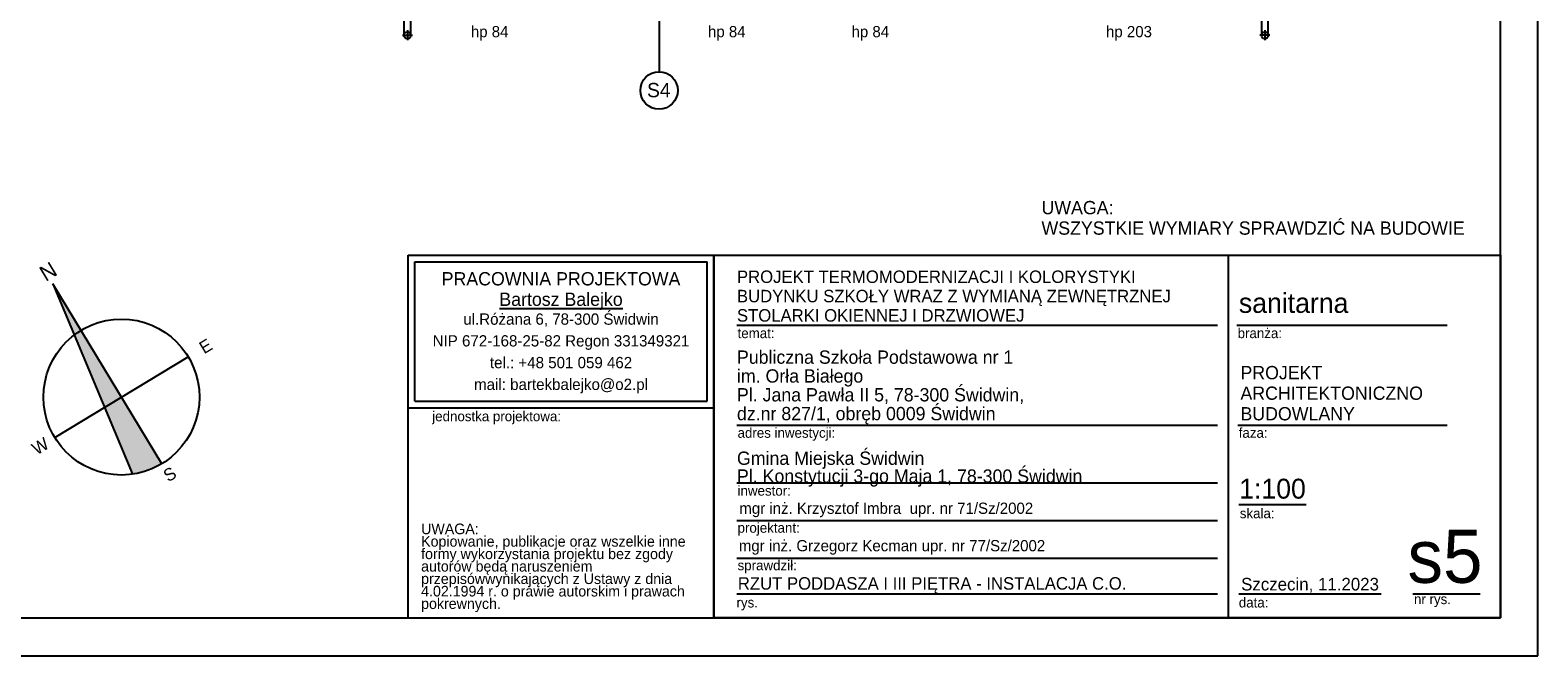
# Model space of a CAD drawing. Header units: millimetres. Extents: x 45180 to 119519, y 31297 to 302414.
# Tile 87 of 97: x 92864 to 117024, y 230539 to 240567. Entities that reach past the tile are written whole.
import ezdxf

# ---------------------------------------------------------------- set-up
doc = ezdxf.new("R2010")
doc.units = ezdxf.units.MM
doc.header["$MEASUREMENT"] = 0
doc.layers.add('#podkład', color=252, linetype='Continuous')
doc.layers.add('_TABELA', color=7, linetype='Continuous')
doc.layers.add('ARCH TABELA_Nr_Pióra__7', color=252, linetype='Continuous', lineweight=13)
doc.styles.add('GENERATED_STYLE_1', font='txt')
doc.styles.add('GENERATED_STYLE_3', font='txt')
doc.styles.add('GENERATED_STYLE_5', font='txt')
doc.styles.add('GENERATED_STYLE_7', font='txt')
doc.styles.add('GENERATED_STYLE_8', font='txt')
doc.styles.add('GENERATED_STYLE_9', font='txt')

msp = doc.modelspace()

# ---------------------------------------------------------------- linework, layer by layer
at = {"layer": '#podkład', "linetype": 'Continuous'}
for p, q in [((98855, 240485), (98855, 241195)), ((98965, 240485), (98965, 241195)), ((102942, 241300), (102942, 239901)), ((112595, 241195), (112595, 240485)), ((112705, 240485), (112705, 241195)), ((98830, 240485), (98990, 240485)), ((98910, 240565), (98910, 240405)), ((112730, 240485), (112570, 240485)), ((112650, 240565), (112650, 240405)), ((94974, 233617), (93228, 236504)), ((93228, 236504), (94502, 233449)), ((93257, 234040), (95396, 235334))]:
    msp.add_line(p, q, dxfattribs=at)
for centre, radius in [((98910, 240485), 55), ((112650, 240485), 55), ((102942, 239601), 300), ((94327, 234687), 1250)]:
    msp.add_circle(centre, radius, dxfattribs=at)
at = {"layer": '#podkład', "linetype": 'Continuous', "extrusion": (0, 0, -1)}
for points in [[(-93570, 235682), (-93680, 235756), (-93228, 236504)], [(-93680, 235756), (-93570, 235682), (-94054, 234522)], [(-93680, 235756), (-94054, 234522), (-94327, 234687)], [(-94327, 234687), (-94054, 234522), (-94502, 233449)], [(-94327, 234687), (-94502, 233449), (-94974, 233617)], [(-94974, 233617), (-94502, 233449), (-94510, 233450)], [(-94974, 233617), (-94510, 233450), (-94518, 233452)], [(-94974, 233617), (-94518, 233452), (-94525, 233453)], [(-94974, 233617), (-94525, 233453), (-94533, 233454)], [(-94974, 233617), (-94533, 233454), (-94541, 233455)], [(-94974, 233617), (-94541, 233455), (-94548, 233457)], [(-94974, 233617), (-94548, 233457), (-94556, 233458)], [(-94974, 233617), (-94556, 233458), (-94563, 233460)], [(-94974, 233617), (-94563, 233460), (-94571, 233461)], [(-94974, 233617), (-94571, 233461), (-94579, 233463)], [(-94974, 233617), (-94579, 233463), (-94586, 233464)], [(-94974, 233617), (-94586, 233464), (-94594, 233466)], [(-94974, 233617), (-94594, 233466), (-94601, 233467)], [(-94974, 233617), (-94601, 233467), (-94609, 233469)], [(-94974, 233617), (-94609, 233469), (-94616, 233471)], [(-94974, 233617), (-94616, 233471), (-94624, 233473)], [(-94974, 233617), (-94624, 233473), (-94631, 233475)], [(-94974, 233617), (-94631, 233475), (-94639, 233477)], [(-94974, 233617), (-94639, 233477), (-94646, 233479)], [(-94974, 233617), (-94646, 233479), (-94654, 233481)], [(-94974, 233617), (-94654, 233481), (-94661, 233483)], [(-94974, 233617), (-94661, 233483), (-94669, 233485)], [(-94974, 233617), (-94669, 233485), (-94676, 233487)], [(-94974, 233617), (-94676, 233487), (-94684, 233489)], [(-94974, 233617), (-94684, 233489), (-94691, 233491)], [(-94974, 233617), (-94691, 233491), (-94699, 233494)], [(-94974, 233617), (-94699, 233494), (-94706, 233496)], [(-94974, 233617), (-94706, 233496), (-94713, 233498)], [(-94974, 233617), (-94713, 233498), (-94721, 233501)], [(-94974, 233617), (-94721, 233501), (-94728, 233503)], [(-94974, 233617), (-94728, 233503), (-94735, 233506)], [(-94974, 233617), (-94735, 233506), (-94743, 233508)], [(-94974, 233617), (-94743, 233508), (-94750, 233511)], [(-94974, 233617), (-94750, 233511), (-94757, 233513)], [(-94974, 233617), (-94757, 233513), (-94765, 233516)], [(-94974, 233617), (-94765, 233516), (-94772, 233519)], [(-94974, 233617), (-94772, 233519), (-94779, 233522)], [(-94974, 233617), (-94779, 233522), (-94786, 233524)], [(-94974, 233617), (-94786, 233524), (-94793, 233527)], [(-94974, 233617), (-94793, 233527), (-94801, 233530)], [(-94974, 233617), (-94801, 233530), (-94808, 233533)], [(-94974, 233617), (-94808, 233533), (-94815, 233536)], [(-94974, 233617), (-94815, 233536), (-94822, 233539)], [(-94974, 233617), (-94822, 233539), (-94829, 233542)], [(-94974, 233617), (-94829, 233542), (-94836, 233546)], [(-94974, 233617), (-94836, 233546), (-94843, 233549)], [(-94974, 233617), (-94843, 233549), (-94850, 233552)], [(-94974, 233617), (-94850, 233552), (-94857, 233555)], [(-94974, 233617), (-94857, 233555), (-94864, 233559)], [(-94974, 233617), (-94864, 233559), (-94871, 233562)], [(-94974, 233617), (-94871, 233562), (-94878, 233565)], [(-94974, 233617), (-94878, 233565), (-94885, 233569)], [(-94974, 233617), (-94885, 233569), (-94892, 233572)], [(-94974, 233617), (-94892, 233572), (-94899, 233576)], [(-94974, 233617), (-94899, 233576), (-94906, 233579)], [(-94974, 233617), (-94906, 233579), (-94913, 233583)], [(-94974, 233617), (-94913, 233583), (-94920, 233587)], [(-94974, 233617), (-94920, 233587), (-94927, 233590)], [(-94974, 233617), (-94927, 233590), (-94933, 233594)], [(-94974, 233617), (-94933, 233594), (-94940, 233598)], [(-94974, 233617), (-94940, 233598), (-94947, 233602)], [(-94974, 233617), (-94947, 233602), (-94954, 233605)], [(-94974, 233617), (-94954, 233605), (-94960, 233609)], [(-94974, 233617), (-94960, 233609), (-94967, 233613)]]:
    msp.add_solid(points, dxfattribs=at)
at = {"layer": '_TABELA', "color": 7}
for p, q in [((117024, 230539), (117024, 260239)), ((116424, 231149), (116424, 259629)), ((57524, 231149), (116424, 231149)), ((55024, 230539), (117024, 230539))]:
    msp.add_line(p, q, dxfattribs=at)
at = {"layer": '_TABELA', "linetype": 'Continuous'}
for p, q in [((98924, 236960), (103818, 236960)), ((98924, 234514), (98924, 236960)), ((98924, 231149), (98924, 236960)), ((98924, 236960), (116424, 236960)), ((99030, 234620), (99030, 236854)), ((99030, 236854), (103711, 236854)), ((103711, 234620), (103711, 236854)), ((103818, 236960), (103818, 231149)), ((103818, 234514), (103818, 236960)), ((112062, 236960), (112062, 231149)), ((116424, 236960), (116424, 231149)), ((103818, 231149), (103818, 236560)), ((104190, 235840), (111890, 235840)), ((112202, 235840), (115569, 235840)), ((99030, 234620), (103711, 234620)), ((98924, 234514), (103818, 234514)), ((104190, 234239), (111890, 234239)), ((112219, 234239), (115569, 234239)), ((104190, 233311), (111890, 233311)), ((112231, 232967), (113310, 232967)), ((104190, 232709), (111890, 232709)), ((104190, 232106), (111890, 232106)), ((104190, 231532), (111890, 231532)), ((112231, 231532), (114513, 231532)), ((115021, 231532), (116101, 231532)), ((98924, 231149), (103818, 231149)), ((116424, 231149), (103818, 231149))]:
    msp.add_line(p, q, dxfattribs=at)

# ---------------------------------------------------------------- texts
at = {"layer": '#podkład', "linetype": 'Continuous'}
for s, height, style, p in [('hp 84', 180, 'GENERATED_STYLE_5', (99926, 240454)), ('hp 84', 180, 'GENERATED_STYLE_5', (103726, 240454)), ('hp 84', 180, 'GENERATED_STYLE_5', (106026, 240454)), ('hp 203', 180, 'GENERATED_STYLE_5', (110104, 240454)), ('S4', 230, 'GENERATED_STYLE_3', (102750, 239492))]:
    msp.add_text(s, height=height, dxfattribs=dict(at, style=style)).set_placement(p)
at = {"layer": '#podkład', "linetype": 'Continuous', "style": 'GENERATED_STYLE_1'}
for s, height, p in [('N', 250, (93114, 236530)), ('E', 200, (95652, 235371)), ('W', 200, (92971, 233750)), ('S', 200, (95077, 233318))]:
    msp.add_text(s, height=height, rotation=31.1675, dxfattribs=at).set_placement(p)
at = {"layer": '_TABELA', "linetype": 'Continuous'}
for s, insert, char_height, width, attachment_point, line_spacing_factor, style in [('\\pxql;UWAGA:\\PWSZYSTKIE WYMIARY SPRAWDZIĆ NA BUDOWIE', (114408, 237830), 212.77, 10676.28, 2, 0.926719, 'GENERATED_STYLE_8'), ('{ul.Różana 6, 78-300 Świdwin\\PNIP 672-168-25-82 Regon 331349321\\Ptel.: +48 501 059 462\\Pmail: bartekbalejko@o2.pl}', (101371, 236027), 180.85, 7974.45, 2, 1.156383, 'GENERATED_STYLE_7'), ('{UWAGA:\\PKopiowanie, publikacje oraz wszelkie inne formy wykorzystania projektu bez zgody autorów będą naruszeniem przepisówwynikających z Ustawy z dnia 4.02.1994 r. o prawie autorskim i prawach pokrewnych.}', (99129, 232659), 170.213, 4483.41, 1, 0.703415, 'GENERATED_STYLE_7')]:
    msp.add_mtext(s, dxfattribs=dict(at, insert=insert, char_height=char_height, width=width, attachment_point=attachment_point, line_spacing_factor=line_spacing_factor, style=style))
for s, insert, char_height, attachment_point, line_spacing_factor, style in [('{PROJEKT TERMOMODERNIZACJI I KOLORYSTYKI\\PBUDYNKU SZKOŁY WRAZ Z WYMIANĄ ZEWNĘTRZNEJ \\PSTOLARKI OKIENNEJ I DRZWIOWEJ }', (104190, 235893), 200, 7, 0.928963, 'GENERATED_STYLE_9'), ('{PRACOWNIA PROJEKTOWA\\P\\LBartosz Balejko}', (101371, 236689), 212.77, 2, 0.926719, 'GENERATED_STYLE_8'), ('{Publiczna Szkoła Podstawowa nr 1\\Pim. Orła Białego\\PPl. Jana Pawła II 5, 78-300 Świdwin, \\Pdz.nr 827/1, obręb 0009 Świdwin}', (104190, 234251), 212.77, 7, 0.850494, 'GENERATED_STYLE_7'), ('{PROJEKT \\PARCHITEKTONICZNO\\PBUDOWLANY}', (112258, 235185), 212.84, 1, 0.9285, 'GENERATED_STYLE_7'), ('{Gmina Miejska Świdwin\\PPl. Konstytucji 3-go Maja 1, 78-300 Świdwin}', (104190, 233250), 212.77, 7, 0.807442, 'GENERATED_STYLE_7')]:
    msp.add_mtext(s, dxfattribs=dict(at, insert=insert, char_height=char_height, attachment_point=attachment_point, line_spacing_factor=line_spacing_factor, style=style))
at = {"layer": '_TABELA', "linetype": 'Continuous', "style": 'GENERATED_STYLE_7'}
for s, insert, char_height, attachment_point in [('{branża:}', (112213, 235791), 159.6, 1), ('{temat:}', (104200, 235791), 159.6, 1), ('{jednostka projektowa:}', (99307, 234459), 159.58, 1), ('{adres inwestycji:}', (104200, 234194), 159.58, 1), ('{faza:}', (112231, 234194), 159.6, 1), ('{inwestor:}', (104200, 233266), 159.58, 1), ('{skala:}', (112248, 232903), 159.6, 1), ('{projektant:}', (104200, 232672), 159.58, 1), ('s5', (116137, 232560), 851.2, 3), ('{sprawdził:}', (104200, 232070), 159.58, 1), ('{Szczecin, 11.2023}', (112269, 231789), 202.13, 1), ('{data:}', (112232, 231474), 159.6, 1), ('{nr rys.}', (115039, 231528), 159.6, 1), ('{rys.}', (104183, 231474), 159.6, 1)]:
    msp.add_mtext(s, dxfattribs=dict(at, insert=insert, char_height=char_height, attachment_point=attachment_point))
at = {"layer": '_TABELA', "linetype": 'Continuous', "attachment_point": 1}
for s, insert, char_height, width, style in [('1:100', (112238, 233378), 319.2, 1451.04, 'GENERATED_STYLE_7'), ('RZUT PODDASZA I III PIĘTRA - INSTALACJA C.O.', (104204, 231800), 200, 7275.13, 'GENERATED_STYLE_9')]:
    msp.add_mtext(s, dxfattribs=dict(at, insert=insert, char_height=char_height, width=width, style=style))
at = {"layer": 'ARCH TABELA_Nr_Pióra__7', "color": 7, "linetype": 'Continuous', "attachment_point": 1, "style": 'GENERATED_STYLE_7'}
for s, insert, char_height in [('sanitarna', (112233, 236355), 319.2), ('mgr inż. Krzysztof Imbra  upr. nr 71/Sz/2002', (104228, 232995), 180), ('mgr inż. Grzegorz Kecman upr. nr 77/Sz/2002', (104220, 232395), 180)]:
    msp.add_mtext(s, dxfattribs=dict(at, insert=insert, char_height=char_height))

doc.saveas('drawing.dxf')
